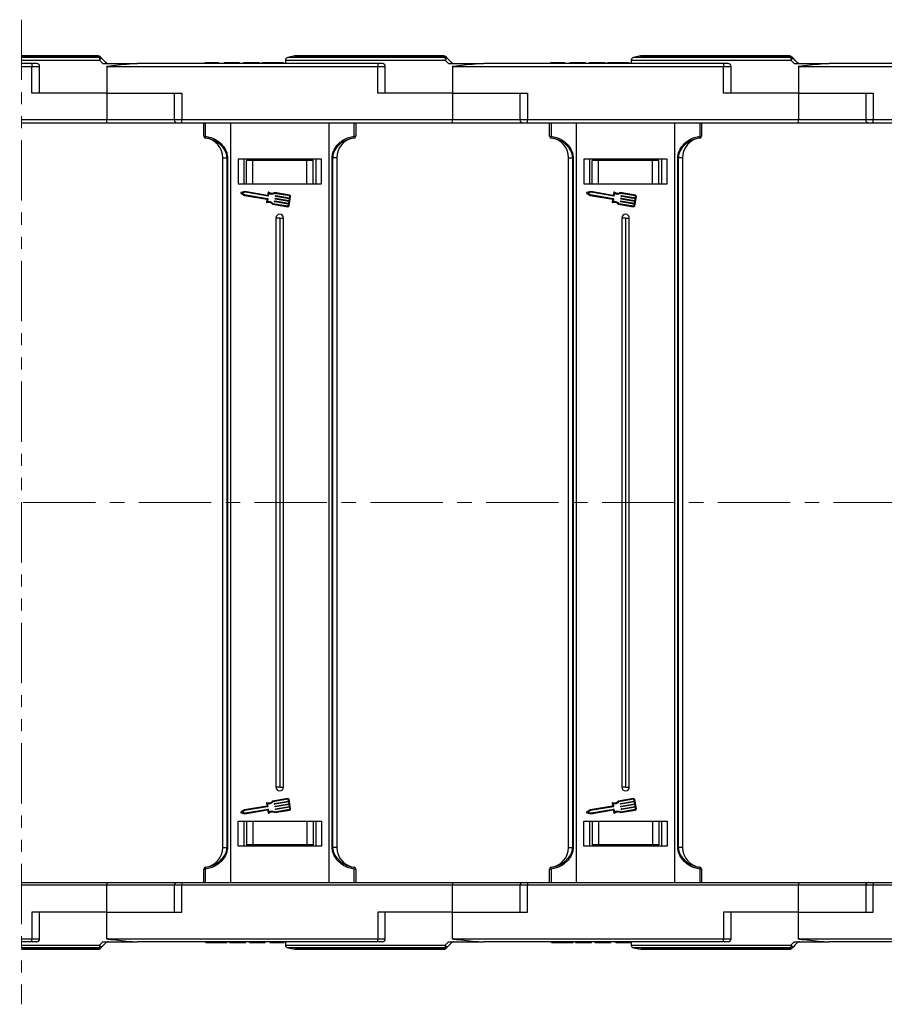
# Model space of a CAD drawing. Header units: millimetres. Extents: x -1595 to 486, y -108 to 1350.
# Tile 17 of 52: x -158 to 70, y 199 to 459. Entities that reach past the tile are written whole.
import ezdxf

# ---------------------------------------------------------------- set-up
doc = ezdxf.new("R2010")
doc.units = ezdxf.units.MM
doc.linetypes.add('CENTERX2', pattern=[20.32, 12.7, -2.54, 2.54, -2.54])
doc.linetypes.add('PHANTOM2', pattern=[31.75, 15.875, -3.175, 3.175, -3.175, 3.175, -3.175])

msp = doc.modelspace()

# ---------------------------------------------------------------- linework, layer by layer
at = {"color": 3, "linetype": 'PHANTOM2', "lineweight": 9}
msp.add_line((-157.491, 458.67), (-157.492, 199.457), dxfattribs=at)
at = {"color": 7, "linetype": 'Continuous', "lineweight": 25}
for p, q in [((-137.346, 449.131), (-157.491, 449.131)), ((-85.608, 449.117), (-87.433, 448.752)), ((-46.346, 449.131), (-85.461, 449.131)), ((5.392, 449.117), (3.567, 448.752)), ((44.654, 449.131), (5.539, 449.131)), ((-154.758, 447.131), (-157.491, 447.131)), ((-157.491, 446.381), (-154.758, 446.381)), ((-154.758, 447.131), (-154.758, 446.381)), ((-153.508, 447.131), (-154.758, 447.131)), ((-154.758, 439.331), (-154.758, 446.381)), ((-152.758, 439.331), (-152.758, 446.381)), ((-137.015, 448.016), (-136.115, 447.131)), ((-136.115, 447.131), (-126.946, 447.131)), ((-135.035, 446.414), (-135.035, 439.331)), ((-134.725, 446.381), (-134.725, 446.422)), ((-134.725, 446.381), (-63.758, 446.381)), ((-63.758, 447.131), (-126.946, 447.131)), ((-109.267, 447.331), (-109.267, 447.131)), ((-107.414, 447.331), (-107.414, 447.131)), ((-105.552, 447.331), (-105.552, 447.131)), ((-105.421, 447.331), (-105.421, 447.131)), ((-104.19, 447.331), (-104.19, 447.131)), ((-103.036, 447.331), (-104.19, 447.331)), ((-103.036, 447.331), (-103.036, 447.131)), ((-100.498, 447.331), (-103.036, 447.331)), ((-100.498, 447.331), (-100.498, 447.131)), ((-100.113, 447.331), (-100.498, 447.331)), ((-100.113, 447.331), (-100.113, 447.131)), ((-99.113, 447.331), (-99.113, 447.131)), ((-94.882, 447.331), (-99.113, 447.331)), ((-94.882, 447.331), (-94.882, 447.131)), ((-94.267, 447.331), (-94.267, 447.131)), ((-91.413, 447.331), (-91.413, 447.131)), ((-88.575, 447.331), (-88.575, 447.131)), ((-88.035, 448.016), (-88.035, 447.131)), ((-63.758, 447.131), (-63.758, 446.381)), ((-62.508, 447.131), (-63.758, 447.131)), ((-63.758, 439.331), (-63.758, 446.381)), ((-61.758, 439.331), (-61.758, 446.381)), ((-46.015, 448.016), (-45.115, 447.131)), ((-45.115, 447.131), (-35.946, 447.131)), ((-44.036, 446.414), (-44.036, 439.331)), ((-43.725, 446.381), (-43.725, 446.422)), ((-43.725, 446.381), (27.242, 446.381)), ((27.242, 447.131), (-35.946, 447.131)), ((-18.267, 447.331), (-18.267, 447.131)), ((-16.414, 447.331), (-16.414, 447.131)), ((-14.552, 447.331), (-14.552, 447.131)), ((-14.421, 447.331), (-14.421, 447.131)), ((-13.19, 447.331), (-13.19, 447.131)), ((-12.036, 447.331), (-13.19, 447.331)), ((-12.036, 447.331), (-12.036, 447.131)), ((-9.498, 447.331), (-12.036, 447.331)), ((-9.498, 447.331), (-9.498, 447.131)), ((-9.113, 447.331), (-9.498, 447.331)), ((-9.113, 447.331), (-9.113, 447.131)), ((-3.882, 447.331), (-8.113, 447.331)), ((-8.113, 447.331), (-8.113, 447.131)), ((-3.882, 447.331), (-3.882, 447.131)), ((-3.267, 447.331), (-3.267, 447.131)), ((-0.413, 447.331), (-0.413, 447.131)), ((2.425, 447.331), (2.425, 447.131)), ((2.965, 448.016), (2.965, 447.131)), ((27.242, 447.131), (27.242, 446.381)), ((28.492, 447.131), (27.242, 447.131)), ((27.242, 439.331), (27.242, 446.381)), ((29.242, 439.331), (29.242, 446.381)), ((44.985, 448.016), (45.885, 447.131)), ((45.885, 447.131), (55.054, 447.131)), ((46.965, 446.414), (46.965, 439.331)), ((47.275, 446.381), (47.275, 446.422)), ((47.275, 446.381), (118.242, 446.381)), ((118.242, 447.131), (55.054, 447.131)), ((-135.035, 439.331), (-154.758, 439.331)), ((-135.035, 439.331), (-115.313, 439.331)), ((-135.035, 439.331), (-135.035, 432.281)), ((-117.313, 439.331), (-117.313, 432.281)), ((-115.313, 439.331), (-115.313, 432.281)), ((-44.036, 439.331), (-63.758, 439.331)), ((-44.036, 439.331), (-24.313, 439.331)), ((-44.036, 439.331), (-44.036, 432.281)), ((-26.313, 439.331), (-26.313, 432.281)), ((-24.313, 439.331), (-24.313, 432.281)), ((46.965, 439.331), (27.242, 439.331)), ((46.965, 439.331), (66.687, 439.331)), ((46.965, 439.331), (46.965, 432.281)), ((64.687, 439.331), (64.687, 432.281)), ((66.687, 439.331), (66.687, 432.281)), ((-135.035, 432.281), (-157.491, 432.281)), ((-157.491, 431.531), (-135.035, 431.531)), ((-135.035, 431.531), (-135.035, 432.281)), ((-135.035, 431.531), (-116.563, 431.531)), ((-116.563, 431.531), (-115.313, 431.531)), ((-44.036, 432.281), (-115.313, 432.281)), ((-115.313, 431.531), (-115.313, 432.281)), ((-115.313, 431.531), (-44.036, 431.531)), ((-109.535, 427.995), (-109.535, 431.531)), ((-109.14, 431.531), (-109.14, 427.995)), ((-102.536, 431.531), (-102.536, 331.531)), ((-76.535, 331.531), (-76.535, 431.531)), ((-69.931, 427.995), (-69.931, 431.531)), ((-69.536, 431.531), (-69.536, 427.995)), ((-44.036, 431.531), (-44.036, 432.281)), ((-44.036, 431.531), (-25.563, 431.531)), ((-25.563, 431.531), (-24.313, 431.531)), ((46.965, 432.281), (-24.313, 432.281)), ((-24.313, 431.531), (-24.313, 432.281)), ((-24.313, 431.531), (46.965, 431.531)), ((-18.536, 427.995), (-18.536, 431.531)), ((-18.14, 431.531), (-18.14, 427.995)), ((-11.535, 431.531), (-11.535, 331.531)), ((14.465, 331.531), (14.465, 431.531)), ((21.069, 427.995), (21.069, 431.531)), ((21.465, 431.531), (21.465, 427.995)), ((46.965, 431.531), (46.965, 432.281)), ((46.965, 431.531), (65.437, 431.531)), ((65.437, 431.531), (66.687, 431.531)), ((137.965, 432.281), (66.687, 432.281)), ((66.687, 431.531), (66.687, 432.281)), ((66.687, 431.531), (137.965, 431.531)), ((-109.535, 427.995), (-109.14, 427.995)), ((-69.931, 427.995), (-69.536, 427.995)), ((-18.536, 427.995), (-18.14, 427.995)), ((21.069, 427.995), (21.465, 427.995)), ((-109.097, 427.5), (-109.097, 427.496)), ((-69.974, 427.496), (-69.974, 427.5)), ((-18.097, 427.5), (-18.097, 427.496)), ((21.026, 427.496), (21.026, 427.5)), ((-104.535, 422.335), (-103.414, 422.335)), ((-104.535, 331.531), (-104.535, 422.335)), ((-103.299, 422.335), (-103.414, 422.335)), ((-103.414, 331.531), (-103.414, 422.335)), ((-103.299, 422.335), (-103.299, 331.531)), ((-100.535, 421.931), (-100.535, 415.431)), ((-78.535, 421.931), (-100.535, 421.931)), ((-99.035, 421.931), (-99.035, 415.431)), ((-98.335, 415.431), (-98.335, 421.631)), ((-96.655, 421.631), (-98.335, 421.631)), ((-96.655, 415.431), (-96.655, 421.631)), ((-82.416, 421.631), (-96.655, 421.631)), ((-82.416, 415.431), (-82.416, 421.631)), ((-80.735, 421.631), (-82.416, 421.631)), ((-80.735, 415.431), (-80.735, 421.631)), ((-80.035, 421.931), (-80.035, 415.431)), ((-80.035, 421.931), (-80.035, 415.431)), ((-78.535, 415.431), (-78.535, 421.931)), ((-75.772, 331.531), (-75.772, 422.335)), ((-75.657, 422.335), (-75.772, 422.335)), ((-74.536, 422.335), (-75.657, 422.335)), ((-75.657, 422.335), (-75.657, 331.531)), ((-74.536, 422.335), (-74.536, 331.531)), ((-13.535, 422.335), (-12.414, 422.335)), ((-13.535, 331.531), (-13.535, 422.335)), ((-12.299, 422.335), (-12.414, 422.335)), ((-12.414, 331.531), (-12.414, 422.335)), ((-12.299, 422.335), (-12.299, 331.531)), ((-9.536, 421.931), (-9.536, 415.431)), ((12.465, 421.931), (-9.536, 421.931)), ((-8.036, 421.931), (-8.036, 415.431)), ((-7.336, 415.431), (-7.336, 421.631)), ((-5.655, 421.631), (-7.336, 421.631)), ((-5.655, 415.431), (-5.655, 421.631)), ((8.584, 421.631), (-5.655, 421.631)), ((8.584, 415.431), (8.584, 421.631)), ((10.264, 421.631), (8.584, 421.631)), ((10.264, 415.431), (10.264, 421.631)), ((10.964, 421.931), (10.964, 415.431)), ((10.965, 421.931), (10.965, 415.431)), ((12.465, 415.431), (12.465, 421.931)), ((15.343, 422.335), (15.228, 422.335)), ((15.228, 331.531), (15.228, 422.335)), ((16.465, 422.335), (15.343, 422.335)), ((15.343, 422.335), (15.343, 331.531)), ((16.465, 422.335), (16.465, 331.531)), ((-100.535, 415.431), (-78.535, 415.431)), ((-9.536, 415.431), (12.465, 415.431)), ((-99.762, 413), (-98.867, 412.426)), ((-98.695, 413.431), (-99.73, 413.185)), ((-98.689, 413.223), (-99.45, 413.042)), ((-99.45, 413.042), (-98.792, 412.62)), ((-98.867, 412.426), (-92.972, 411.419)), ((-98.792, 412.62), (-92.737, 411.585)), ((-92.75, 412.415), (-98.695, 413.431)), ((-92.634, 412.188), (-98.689, 413.223)), ((-92.617, 413.193), (-92.75, 412.415)), ((-92.442, 413.007), (-92.575, 412.23)), ((-86.931, 412.456), (-90.917, 413.136)), ((-86.965, 412.255), (-90.889, 412.925)), ((-90.67, 412.215), (-90.653, 412.315)), ((-86.985, 411.534), (-90.628, 412.156)), ((-90.594, 412.357), (-86.951, 411.735)), ((-8.762, 413), (-7.867, 412.426)), ((-7.695, 413.431), (-8.73, 413.185)), ((-7.689, 413.223), (-8.45, 413.042)), ((-8.45, 413.042), (-7.792, 412.62)), ((-7.867, 412.426), (-1.972, 411.419)), ((-7.792, 412.62), (-1.737, 411.585)), ((-1.75, 412.415), (-7.695, 413.431)), ((-1.634, 412.188), (-7.689, 413.223)), ((-1.617, 413.193), (-1.75, 412.415)), ((-1.442, 413.007), (-1.575, 412.23)), ((4.069, 412.456), (0.083, 413.136)), ((4.034, 412.255), (0.111, 412.925)), ((0.33, 412.215), (0.347, 412.315)), ((4.015, 411.534), (0.372, 412.156)), ((0.406, 412.357), (4.049, 411.735)), ((-92.93, 411.36), (-93.055, 410.633)), ((-92.695, 411.526), (-92.828, 410.75)), ((-91.432, 410.121), (-87.446, 409.44)), ((-91.335, 410.312), (-87.412, 409.641)), ((-90.91, 410.808), (-90.893, 410.908)), ((-87.225, 410.127), (-90.869, 410.749)), ((-90.834, 410.95), (-87.191, 410.328)), ((-90.79, 411.511), (-90.773, 411.612)), ((-87.105, 410.83), (-90.748, 411.453)), ((-90.714, 411.654), (-87.071, 411.031)), ((-87.294, 409.725), (-87.225, 410.127)), ((-87.191, 410.328), (-87.105, 410.83)), ((-87.093, 409.69), (-86.681, 412.103)), ((-87.071, 411.031), (-86.985, 411.534)), ((-86.951, 411.735), (-86.882, 412.137)), ((-1.93, 411.36), (-2.055, 410.633)), ((-1.695, 411.526), (-1.828, 410.75)), ((-0.432, 410.121), (3.554, 409.44)), ((-0.335, 410.312), (3.588, 409.641)), ((0.09, 410.808), (0.107, 410.908)), ((3.775, 410.127), (0.131, 410.749)), ((0.166, 410.95), (3.809, 410.328)), ((0.21, 411.511), (0.227, 411.612)), ((3.895, 410.83), (0.252, 411.453)), ((0.286, 411.654), (3.929, 411.031)), ((3.706, 409.725), (3.775, 410.127)), ((3.809, 410.328), (3.895, 410.83)), ((3.907, 409.69), (4.319, 412.103)), ((3.929, 411.031), (4.015, 411.534)), ((4.049, 411.735), (4.118, 412.137)), ((-90.535, 406.431), (-90.535, 331.531)), ((-89.535, 406.431), (-90.535, 406.431)), ((-89.535, 406.431), (-89.535, 331.531)), ((-89.535, 406.431), (-88.536, 406.431)), ((-88.536, 331.531), (-88.536, 406.431)), ((0.465, 406.431), (0.465, 331.531)), ((1.465, 406.431), (0.465, 406.431)), ((1.465, 406.431), (1.465, 331.531)), ((1.465, 406.431), (2.465, 406.431)), ((2.465, 331.531), (2.465, 406.431)), ((-104.535, 240.727), (-104.535, 331.531)), ((-103.414, 240.727), (-103.414, 331.531)), ((-103.299, 331.531), (-103.299, 240.727)), ((-102.536, 331.531), (-102.536, 231.531)), ((-90.535, 331.531), (-90.535, 256.631)), ((-89.535, 331.531), (-89.535, 256.631)), ((-88.536, 256.631), (-88.536, 331.531)), ((-76.535, 231.531), (-76.535, 331.531)), ((-75.772, 240.727), (-75.772, 331.531)), ((-75.657, 331.531), (-75.657, 240.727)), ((-74.536, 331.531), (-74.536, 240.727)), ((-13.535, 240.727), (-13.535, 331.531)), ((-12.414, 240.727), (-12.414, 331.531)), ((-12.299, 331.531), (-12.299, 240.727)), ((-11.535, 331.531), (-11.535, 231.531)), ((0.465, 331.531), (0.465, 256.631)), ((1.465, 331.531), (1.465, 256.631)), ((2.465, 256.631), (2.465, 331.531)), ((14.465, 231.531), (14.465, 331.531)), ((15.228, 240.727), (15.228, 331.531)), ((15.343, 331.531), (15.343, 240.727)), ((16.465, 331.531), (16.465, 240.727)), ((-89.535, 256.631), (-90.535, 256.631)), ((-89.535, 256.631), (-88.536, 256.631)), ((1.465, 256.631), (0.465, 256.631)), ((1.465, 256.631), (2.465, 256.631)), ((-92.972, 251.644), (-98.867, 250.637)), ((-92.737, 251.477), (-98.792, 250.443)), ((-93.055, 252.43), (-92.93, 251.703)), ((-92.828, 252.313), (-92.695, 251.536)), ((-87.446, 253.622), (-91.432, 252.941)), ((-87.412, 253.421), (-91.335, 252.751)), ((-90.893, 252.154), (-90.91, 252.255)), ((-90.869, 252.314), (-87.225, 252.936)), ((-87.191, 252.735), (-90.834, 252.113)), ((-90.773, 251.451), (-90.79, 251.551)), ((-90.748, 251.61), (-87.105, 252.232)), ((-87.071, 252.031), (-90.714, 251.409)), ((-90.628, 250.907), (-86.985, 251.529)), ((-87.225, 252.936), (-87.294, 253.338)), ((-87.105, 252.232), (-87.191, 252.735)), ((-86.681, 250.96), (-87.093, 253.372)), ((-86.985, 251.529), (-87.071, 252.031)), ((-1.972, 251.644), (-7.867, 250.637)), ((-1.737, 251.477), (-7.792, 250.443)), ((-2.055, 252.43), (-1.93, 251.703)), ((-1.828, 252.313), (-1.695, 251.536)), ((3.554, 253.622), (-0.432, 252.941)), ((3.588, 253.421), (-0.335, 252.751)), ((0.107, 252.154), (0.09, 252.255)), ((0.131, 252.314), (3.775, 252.936)), ((3.809, 252.735), (0.166, 252.113)), ((0.227, 251.451), (0.21, 251.551)), ((0.252, 251.61), (3.895, 252.232)), ((3.929, 252.031), (0.286, 251.409)), ((0.372, 250.907), (4.015, 251.529)), ((3.775, 252.936), (3.706, 253.338)), ((3.895, 252.232), (3.809, 252.735)), ((4.319, 250.96), (3.907, 253.372)), ((4.015, 251.529), (3.929, 252.031)), ((-98.867, 250.637), (-99.762, 250.062)), ((-99.73, 249.877), (-98.695, 249.632)), ((-98.792, 250.443), (-99.45, 250.02)), ((-99.45, 250.02), (-98.689, 249.84)), ((-98.695, 249.632), (-92.75, 250.648)), ((-98.689, 249.84), (-92.634, 250.874)), ((-92.75, 250.648), (-92.617, 249.87)), ((-92.575, 250.833), (-92.442, 250.056)), ((-90.917, 249.926), (-86.931, 250.607)), ((-90.889, 250.138), (-86.965, 250.808)), ((-90.653, 250.747), (-90.67, 250.848)), ((-86.951, 251.328), (-90.594, 250.706)), ((-86.882, 250.926), (-86.951, 251.328)), ((-7.867, 250.637), (-8.762, 250.062)), ((-8.73, 249.877), (-7.695, 249.632)), ((-7.792, 250.443), (-8.45, 250.02)), ((-8.45, 250.02), (-7.689, 249.84)), ((-7.695, 249.632), (-1.75, 250.648)), ((-7.689, 249.84), (-1.634, 250.874)), ((-1.75, 250.648), (-1.617, 249.87)), ((-1.575, 250.833), (-1.442, 250.056)), ((0.083, 249.926), (4.069, 250.607)), ((0.111, 250.138), (4.034, 250.808)), ((0.347, 250.747), (0.33, 250.848)), ((4.049, 251.328), (0.406, 250.706)), ((4.118, 250.926), (4.049, 251.328)), ((-100.535, 247.631), (-78.535, 247.631)), ((-100.535, 241.131), (-100.535, 247.631)), ((-99.035, 247.631), (-99.035, 241.131)), ((-98.335, 247.631), (-98.335, 241.431)), ((-96.655, 247.631), (-96.655, 241.431)), ((-82.416, 247.631), (-82.416, 241.431)), ((-80.735, 247.631), (-80.735, 241.431)), ((-80.035, 247.631), (-80.035, 241.131)), ((-80.035, 247.631), (-80.035, 241.131)), ((-78.535, 247.631), (-78.535, 241.131)), ((-9.536, 247.631), (12.465, 247.631)), ((-9.536, 241.131), (-9.536, 247.631)), ((-8.036, 247.631), (-8.036, 241.131)), ((-7.336, 247.631), (-7.336, 241.431)), ((-5.655, 247.631), (-5.655, 241.431)), ((8.584, 247.631), (8.584, 241.431)), ((10.264, 247.631), (10.264, 241.431)), ((10.964, 247.631), (10.964, 241.131)), ((10.965, 247.631), (10.965, 241.131)), ((12.465, 247.631), (12.465, 241.131)), ((-78.535, 241.131), (-100.535, 241.131)), ((-96.655, 241.431), (-98.335, 241.431)), ((-82.416, 241.431), (-96.655, 241.431)), ((-80.735, 241.431), (-82.416, 241.431)), ((12.465, 241.131), (-9.536, 241.131)), ((-5.655, 241.431), (-7.336, 241.431)), ((8.584, 241.431), (-5.655, 241.431)), ((10.264, 241.431), (8.584, 241.431)), ((-104.535, 240.727), (-103.414, 240.727)), ((-103.299, 240.727), (-103.414, 240.727)), ((-75.657, 240.727), (-75.772, 240.727)), ((-74.536, 240.727), (-75.657, 240.727)), ((-13.535, 240.727), (-12.414, 240.727)), ((-12.299, 240.727), (-12.414, 240.727)), ((15.343, 240.727), (15.228, 240.727)), ((16.465, 240.727), (15.343, 240.727)), ((-109.535, 231.531), (-109.535, 235.068)), ((-109.14, 235.068), (-109.535, 235.068)), ((-109.14, 235.068), (-109.14, 231.531)), ((-109.097, 235.567), (-109.097, 235.563)), ((-69.974, 235.563), (-69.974, 235.567)), ((-69.931, 231.531), (-69.931, 235.068)), ((-69.536, 235.068), (-69.931, 235.068)), ((-69.536, 235.068), (-69.536, 231.531)), ((-18.536, 231.531), (-18.536, 235.068)), ((-18.14, 235.068), (-18.536, 235.068)), ((-18.14, 235.068), (-18.14, 231.531)), ((-18.097, 235.567), (-18.097, 235.563)), ((21.026, 235.563), (21.026, 235.567)), ((21.069, 231.531), (21.069, 235.068)), ((21.465, 235.068), (21.069, 235.068)), ((21.465, 235.068), (21.465, 231.531)), ((-157.492, 231.531), (-135.035, 231.531)), ((-135.035, 230.781), (-157.492, 230.781)), ((-135.035, 231.531), (-116.563, 231.531)), ((-135.035, 231.531), (-135.035, 230.781)), ((-135.035, 223.731), (-135.035, 230.781)), ((-117.313, 230.781), (-117.313, 223.731)), ((-116.563, 231.531), (-115.313, 231.531)), ((-115.313, 231.531), (-44.036, 231.531)), ((-115.313, 231.531), (-115.313, 230.781)), ((-115.313, 223.731), (-115.313, 230.781)), ((-44.036, 230.781), (-115.313, 230.781)), ((-44.036, 231.531), (-25.563, 231.531)), ((-44.036, 231.531), (-44.036, 230.781)), ((-44.036, 223.731), (-44.036, 230.781)), ((-26.313, 230.781), (-26.313, 223.731)), ((-25.563, 231.531), (-24.313, 231.531)), ((-24.313, 231.531), (46.965, 231.531)), ((-24.313, 231.531), (-24.313, 230.781)), ((-24.313, 223.731), (-24.313, 230.781)), ((46.965, 230.781), (-24.313, 230.781)), ((46.965, 231.531), (65.437, 231.531)), ((46.965, 231.531), (46.965, 230.781)), ((46.965, 223.731), (46.965, 230.781)), ((64.687, 230.781), (64.687, 223.731)), ((65.437, 231.531), (66.687, 231.531)), ((66.687, 231.531), (137.965, 231.531)), ((66.687, 231.531), (66.687, 230.781)), ((137.965, 230.781), (66.687, 230.781)), ((66.687, 223.731), (66.687, 230.781)), ((-154.758, 223.731), (-154.758, 216.681)), ((-135.035, 223.731), (-154.758, 223.731)), ((-152.758, 216.681), (-152.758, 223.731)), ((-135.035, 216.649), (-135.035, 223.731)), ((-135.035, 223.731), (-115.313, 223.731)), ((-63.758, 223.731), (-63.758, 216.681)), ((-44.036, 223.731), (-63.758, 223.731)), ((-61.758, 216.681), (-61.758, 223.731)), ((-44.036, 216.649), (-44.036, 223.731)), ((-44.036, 223.731), (-24.313, 223.731)), ((27.242, 223.731), (27.242, 216.681)), ((46.965, 223.731), (27.242, 223.731)), ((29.242, 216.681), (29.242, 223.731)), ((46.965, 216.649), (46.965, 223.731)), ((46.965, 223.731), (66.687, 223.731)), ((-157.492, 216.681), (-154.758, 216.681)), ((-154.758, 215.931), (-157.492, 215.931)), ((-154.758, 215.931), (-154.758, 216.681)), ((-153.508, 215.931), (-154.758, 215.931)), ((-137.015, 215.046), (-136.115, 215.931)), ((-136.115, 215.931), (-126.946, 215.931)), ((-134.725, 216.681), (-63.758, 216.681)), ((-134.725, 216.681), (-134.725, 216.641)), ((-63.758, 215.931), (-126.946, 215.931)), ((-109.036, 215.731), (-109.036, 215.931)), ((-106.199, 215.731), (-106.199, 215.931)), ((-103.344, 215.731), (-103.344, 215.931)), ((-102.729, 215.731), (-102.729, 215.931)), ((-102.729, 215.731), (-98.498, 215.731)), ((-98.498, 215.731), (-98.498, 215.931)), ((-97.498, 215.731), (-97.498, 215.931)), ((-97.498, 215.731), (-97.113, 215.731)), ((-97.113, 215.731), (-97.113, 215.931)), ((-97.113, 215.731), (-94.575, 215.731)), ((-94.575, 215.731), (-94.575, 215.931)), ((-94.575, 215.731), (-93.421, 215.731)), ((-93.421, 215.731), (-93.421, 215.931)), ((-92.19, 215.731), (-92.19, 215.931)), ((-92.059, 215.731), (-92.059, 215.931)), ((-90.197, 215.731), (-90.197, 215.931)), ((-88.344, 215.731), (-88.344, 215.931)), ((-88.035, 215.931), (-88.035, 215.046)), ((-63.758, 215.931), (-63.758, 216.681)), ((-62.508, 215.931), (-63.758, 215.931)), ((-46.015, 215.046), (-45.115, 215.931)), ((-45.115, 215.931), (-35.946, 215.931)), ((-43.725, 216.681), (27.242, 216.681)), ((-43.725, 216.681), (-43.725, 216.641)), ((27.242, 215.931), (-35.946, 215.931)), ((-18.036, 215.731), (-18.036, 215.931)), ((-15.199, 215.731), (-15.199, 215.931)), ((-12.344, 215.731), (-12.344, 215.931)), ((-11.729, 215.731), (-11.729, 215.931)), ((-11.729, 215.731), (-7.498, 215.731)), ((-7.498, 215.731), (-7.498, 215.931)), ((-6.498, 215.731), (-6.498, 215.931)), ((-6.498, 215.731), (-6.113, 215.731)), ((-6.113, 215.731), (-6.113, 215.931)), ((-6.113, 215.731), (-3.575, 215.731)), ((-3.575, 215.731), (-3.575, 215.931)), ((-3.575, 215.731), (-2.421, 215.731)), ((-2.421, 215.731), (-2.421, 215.931)), ((-1.19, 215.731), (-1.19, 215.931)), ((-1.059, 215.731), (-1.059, 215.931)), ((0.803, 215.731), (0.803, 215.931)), ((2.656, 215.731), (2.656, 215.931)), ((2.965, 215.931), (2.965, 215.046)), ((27.242, 215.931), (27.242, 216.681)), ((28.492, 215.931), (27.242, 215.931)), ((44.985, 215.046), (45.885, 215.931)), ((45.885, 215.931), (55.054, 215.931)), ((47.275, 216.681), (118.242, 216.681)), ((47.275, 216.681), (47.275, 216.641)), ((118.242, 215.931), (55.054, 215.931)), ((-137.346, 213.931), (-157.492, 213.931)), ((-87.433, 214.311), (-85.608, 213.946)), ((-46.346, 213.931), (-85.461, 213.931)), ((3.567, 214.311), (5.392, 213.946)), ((44.654, 213.931), (5.539, 213.931))]:
    msp.add_line(p, q, dxfattribs=at)
at = {"color": 8, "linetype": 'Continuous', "lineweight": 25}
for p, q in [((-157.491, 449.117), (-137.354, 449.117)), ((-136.988, 448.752), (-157.491, 448.752)), ((-45.988, 448.752), (-87.433, 448.752)), ((-85.608, 449.117), (-46.354, 449.117)), ((45.012, 448.752), (3.567, 448.752)), ((5.392, 449.117), (44.646, 449.117)), ((-157.491, 448.016), (-137.015, 448.016)), ((-154.758, 446.381), (-152.758, 446.381)), ((-88.035, 448.016), (-46.015, 448.016)), ((-63.758, 446.381), (-61.758, 446.381)), ((2.965, 448.016), (44.985, 448.016)), ((27.242, 446.381), (29.242, 446.381)), ((-117.313, 432.281), (-135.035, 432.281)), ((-115.313, 432.281), (-117.313, 432.281)), ((-26.313, 432.281), (-44.036, 432.281)), ((-24.313, 432.281), (-26.313, 432.281)), ((64.687, 432.281), (46.965, 432.281)), ((66.687, 432.281), (64.687, 432.281)), ((-117.313, 230.781), (-135.035, 230.781)), ((-115.313, 230.781), (-117.313, 230.781)), ((-26.313, 230.781), (-44.036, 230.781)), ((-24.313, 230.781), (-26.313, 230.781)), ((64.687, 230.781), (46.965, 230.781)), ((66.687, 230.781), (64.687, 230.781)), ((-154.758, 216.681), (-152.758, 216.681)), ((-63.758, 216.681), (-61.758, 216.681)), ((27.242, 216.681), (29.242, 216.681)), ((-157.492, 215.046), (-137.015, 215.046)), ((-136.988, 214.311), (-157.492, 214.311)), ((-157.492, 213.946), (-137.354, 213.946)), ((-88.035, 215.046), (-46.015, 215.046)), ((-45.988, 214.311), (-87.433, 214.311)), ((-85.608, 213.946), (-46.354, 213.946)), ((2.965, 215.046), (44.985, 215.046)), ((45.012, 214.311), (3.567, 214.311)), ((5.392, 213.946), (44.646, 213.946))]:
    msp.add_line(p, q, dxfattribs=at)
at = {"color": 1, "linetype": 'CENTERX2', "lineweight": 13, "ltscale": 1.5}
msp.add_line((258.169, 331.531), (-857.058, 331.531), dxfattribs=at)
at = {"color": 7, "linetype": 'Continuous', "lineweight": 25, "flags": 128}
for points in [[(-137.354, 449.117), (-137.353, 449.12), (-137.352, 449.123), (-137.351, 449.126), (-137.35, 449.128), (-137.349, 449.129), (-137.348, 449.13), (-137.347, 449.131), (-137.346, 449.131)], [(-135.255, 447.351), (-135.853, 447.949), (-136.451, 448.547)], [(-46.354, 449.117), (-46.353, 449.12), (-46.352, 449.123), (-46.351, 449.126), (-46.35, 449.128), (-46.349, 449.129), (-46.348, 449.13), (-46.347, 449.131), (-46.346, 449.131)], [(-44.255, 447.351), (-44.853, 447.949), (-45.451, 448.547)], [(44.646, 449.117), (44.647, 449.12), (44.648, 449.123), (44.649, 449.126), (44.65, 449.128), (44.651, 449.129), (44.652, 449.13), (44.653, 449.131), (44.654, 449.131)], [(46.745, 447.351), (46.147, 447.949), (45.549, 448.547)], [(-135.255, 215.712), (-135.853, 215.114), (-136.451, 214.516)], [(-44.255, 215.712), (-44.853, 215.114), (-45.451, 214.516)], [(46.745, 215.712), (46.147, 215.114), (45.549, 214.516)], [(-137.354, 213.946), (-137.353, 213.942), (-137.352, 213.94), (-137.351, 213.937), (-137.35, 213.935), (-137.349, 213.933), (-137.348, 213.932), (-137.347, 213.932), (-137.346, 213.931)], [(-46.354, 213.946), (-46.353, 213.942), (-46.352, 213.94), (-46.351, 213.937), (-46.35, 213.935), (-46.349, 213.933), (-46.348, 213.932), (-46.347, 213.932), (-46.346, 213.931)], [(44.646, 213.946), (44.647, 213.942), (44.648, 213.94), (44.649, 213.937), (44.65, 213.935), (44.651, 213.933), (44.652, 213.932), (44.653, 213.932), (44.654, 213.931)]]:
    msp.add_lwpolyline(points, dxfattribs=at)
at = {"color": 7, "linetype": 'Continuous', "lineweight": 25}
for centre, radius, start, end in [((-137.316, 448.407), 0.71, 45.21967, 93.08005), ((-137.346, 448.381), 0.75, 45, 90), ((-130.804, 448.156), 6.212, 174.49233, 181.28385), ((-132.524, 443.805), 6.157, 129.63141, 136.84031), ((-136.951, 448.043), 0.71, 45.21655, 92.97036), ((-87.285, 448.016), 0.75, 101.30993, 180), ((-85.461, 448.381), 0.75, 90, 101.30993), ((-46.316, 448.407), 0.71, 45.22011, 93.08382), ((-46.346, 448.381), 0.75, 45, 90), ((-39.793, 448.155), 6.223, 174.49831, 181.27787), ((-41.52, 443.8), 6.163, 129.63176, 136.83391), ((-45.951, 448.043), 0.71, 45.22247, 92.96868), ((3.715, 448.016), 0.75, 101.30993, 180), ((5.539, 448.381), 0.75, 90, 101.30993), ((44.684, 448.408), 0.71, 45.21697, 93.08275), ((44.654, 448.381), 0.75, 45, 90), ((51.207, 448.155), 6.223, 174.49831, 181.27787), ((49.488, 443.792), 6.175, 129.64155, 136.83016), ((45.049, 448.043), 0.71, 45.21655, 92.97036), ((-153.508, 446.381), 0.75, 0, 90), ((-132.247, 443.968), 4.527, 131.63859, 135.66733), ((-134.725, 447.881), 1.5, 258.04702, 270), ((-133.85, 446.92), 1.055, 167.54875, 168.4518), ((-134.725, 447.881), 0.75, 258.04702, 270), ((-62.508, 446.381), 0.75, 0, 90), ((-41.217, 443.936), 4.571, 131.65035, 135.64076), ((-43.725, 447.881), 1.5, 258.04702, 270), ((-46.105, 447.604), 2.271, 347.9917, 348.41094), ((-43.725, 447.881), 0.75, 258.04702, 270), ((28.492, 446.381), 0.75, 0, 90), ((49.773, 443.946), 4.557, 131.64406, 135.64705), ((47.275, 447.881), 1.5, 258.04702, 270), ((46.496, 447.272), 0.636, 347.25162, 348.74893), ((47.275, 447.881), 0.75, 258.04702, 270), ((-116.563, 432.281), 0.75, 180, 270), ((-25.563, 432.281), 0.75, 180, 270), ((65.437, 432.281), 0.75, 180, 270), ((-109.036, 427.996), 0.499, 180.05137, 263.03052), ((-109.035, 427.992), 0.5, 180, 262.94587), ((-108.407, 427.81), 0.756, 165.82202, 204.22086), ((-70.664, 427.81), 0.756, 335.78884, 14.15458), ((-70.035, 427.995), 0.499, 276.96189, 359.95621), ((-70.035, 427.992), 0.5, 277.05413, 0), ((-18.036, 427.996), 0.499, 180.05878, 263.03084), ((-18.035, 427.992), 0.5, 180, 262.94587), ((-17.408, 427.81), 0.756, 165.82654, 204.23003), ((20.336, 427.81), 0.756, 335.78662, 14.17049), ((20.965, 427.996), 0.499, 276.96948, 359.94863), ((20.965, 427.992), 0.5, 277.05413, 0), ((-109.735, 422.335), 5.2, 0, 82.94587), ((-69.335, 422.335), 5.2, 97.05413, 180), ((-18.735, 422.335), 5.2, 0, 82.94587), ((21.665, 422.335), 5.2, 97.05413, 180), ((-99.707, 413.086), 0.102, 103.32833, 237.28541), ((-92.625, 412.239), 0.051, 260.30687, 350.30687), ((-92.517, 413.175), 0.102, 54.79186, 170.30687), ((-91.584, 414.497), 1.515, 234.79186, 296.12453), ((-91.584, 414.497), 1.719, 240.07022, 293.86617), ((-90.62, 412.206), 0.051, 170.30687, 260.30687), ((-90.602, 412.307), 0.051, 80.30687, 170.30687), ((-86.983, 412.154), 0.102, 350.30687, 80.30687), ((-86.983, 412.154), 0.306, 350.30687, 80.30687), ((-8.707, 413.086), 0.102, 103.32833, 237.28541), ((-1.625, 412.239), 0.051, 260.30687, 350.30687), ((-1.517, 413.175), 0.102, 54.79186, 170.30687), ((-0.584, 414.497), 1.515, 234.79186, 296.12453), ((-0.584, 414.497), 1.719, 240.07022, 293.86617), ((0.38, 412.206), 0.051, 170.30687, 260.30687), ((0.398, 412.307), 0.051, 80.30687, 170.30687), ((4.017, 412.154), 0.102, 350.30687, 80.30687), ((4.017, 412.154), 0.306, 350.30687, 80.30687), ((-92.954, 410.615), 0.102, 170.30687, 285.82188), ((-92.981, 411.368), 0.051, 350.30687, 80.30687), ((-92.513, 409.059), 1.515, 44.48921, 105.82188), ((-92.513, 409.059), 1.719, 46.74758, 100.54353), ((-92.745, 411.535), 0.051, 350.30687, 80.30687), ((-90.86, 410.799), 0.051, 170.30687, 260.30687), ((-90.843, 410.9), 0.051, 80.30687, 170.30687), ((-90.74, 411.503), 0.051, 170.30687, 260.30687), ((-90.723, 411.603), 0.051, 80.30687, 170.30687), ((-87.395, 409.742), 0.306, 260.30687, 350.30687), ((-87.395, 409.742), 0.102, 260.30687, 350.30687), ((-1.954, 410.615), 0.102, 170.30687, 285.82188), ((-1.981, 411.368), 0.051, 350.30687, 80.30687), ((-1.513, 409.059), 1.515, 44.48921, 105.82188), ((-1.513, 409.059), 1.719, 46.74758, 100.54353), ((-1.745, 411.535), 0.051, 350.30687, 80.30687), ((0.14, 410.799), 0.051, 170.30687, 260.30687), ((0.157, 410.9), 0.051, 80.30687, 170.30687), ((0.26, 411.503), 0.051, 170.30687, 260.30687), ((0.277, 411.603), 0.051, 80.30687, 170.30687), ((3.605, 409.742), 0.306, 260.30687, 350.30687), ((3.605, 409.742), 0.102, 260.30687, 350.30687), ((-89.535, 406.431), 1, 0, 180), ((1.465, 406.431), 1, 0, 180), ((-89.535, 256.631), 1, 180, 0), ((1.465, 256.631), 1, 180, 0), ((-92.954, 252.447), 0.102, 74.17812, 189.69313), ((-92.981, 251.694), 0.051, 279.69313, 9.69313), ((-92.513, 254.003), 1.515, 254.17812, 315.51079), ((-92.513, 254.003), 1.719, 259.45647, 313.25242), ((-92.745, 251.528), 0.051, 279.69313, 9.69313), ((-90.86, 252.263), 0.051, 99.69313, 189.69313), ((-90.843, 252.163), 0.051, 189.69313, 279.69313), ((-90.74, 251.56), 0.051, 99.69313, 189.69313), ((-90.723, 251.459), 0.051, 189.69313, 279.69313), ((-87.395, 253.321), 0.306, 9.69313, 99.69313), ((-87.395, 253.321), 0.102, 9.69313, 99.69313), ((-1.954, 252.447), 0.102, 74.17812, 189.69313), ((-1.981, 251.694), 0.051, 279.69313, 9.69313), ((-1.513, 254.003), 1.515, 254.17812, 315.51079), ((-1.513, 254.003), 1.719, 259.45647, 313.25242), ((-1.745, 251.528), 0.051, 279.69313, 9.69313), ((0.14, 252.263), 0.051, 99.69313, 189.69313), ((0.157, 252.163), 0.051, 189.69313, 279.69313), ((0.26, 251.56), 0.051, 99.69313, 189.69313), ((0.277, 251.459), 0.051, 189.69313, 279.69313), ((3.605, 253.321), 0.306, 9.69313, 99.69313), ((3.605, 253.321), 0.102, 9.69313, 99.69313), ((-99.707, 249.976), 0.102, 122.71459, 256.67167), ((-92.625, 250.824), 0.051, 9.69313, 99.69313), ((-92.517, 249.887), 0.102, 189.69313, 305.20814), ((-91.584, 248.566), 1.515, 63.87547, 125.20814), ((-91.584, 248.566), 1.719, 66.13383, 119.92978), ((-90.62, 250.856), 0.051, 99.69313, 189.69313), ((-90.602, 250.756), 0.051, 189.69313, 279.69313), ((-86.983, 250.909), 0.102, 279.69313, 9.69313), ((-86.983, 250.909), 0.306, 279.69313, 9.69313), ((-8.707, 249.976), 0.102, 122.71459, 256.67167), ((-1.625, 250.824), 0.051, 9.69313, 99.69313), ((-1.517, 249.887), 0.102, 189.69313, 305.20814), ((-0.584, 248.566), 1.515, 63.87547, 125.20814), ((-0.584, 248.566), 1.719, 66.13383, 119.92978), ((0.38, 250.856), 0.051, 99.69313, 189.69313), ((0.398, 250.756), 0.051, 189.69313, 279.69313), ((4.017, 250.909), 0.102, 279.69313, 9.69313), ((4.017, 250.909), 0.306, 279.69313, 9.69313), ((-109.735, 240.727), 5.2, 277.05413, 0), ((-69.335, 240.727), 5.2, 180, 262.94587), ((-18.735, 240.727), 5.2, 277.05413, 0), ((21.665, 240.727), 5.2, 180, 262.94587), ((-109.035, 235.071), 0.5, 97.05413, 180), ((-109.036, 235.067), 0.499, 96.96858, 179.95038), ((-108.407, 235.253), 0.756, 155.77979, 194.17747), ((-70.035, 235.071), 0.5, 0, 82.94587), ((-70.664, 235.253), 0.756, 345.84592, 24.2105), ((-70.035, 235.067), 0.499, 0.04203, 83.03901), ((-18.036, 235.067), 0.499, 96.96826, 179.94298), ((-18.035, 235.071), 0.5, 97.05413, 180), ((-17.408, 235.253), 0.756, 155.77062, 194.17295), ((20.965, 235.071), 0.5, 0, 82.94587), ((20.336, 235.253), 0.756, 345.83002, 24.21272), ((20.965, 235.067), 0.499, 0.04962, 83.03142), ((-116.563, 230.781), 0.75, 90, 180), ((-25.563, 230.781), 0.75, 90, 180), ((65.437, 230.781), 0.75, 90, 180), ((-153.508, 216.681), 0.75, 270, 0), ((-132.25, 219.092), 4.523, 224.33109, 228.36299), ((-134.725, 215.181), 1.5, 90, 101.95298), ((-133.851, 216.142), 1.054, 191.54216, 192.44662), ((-134.725, 215.181), 0.75, 90, 101.95298), ((-62.508, 216.681), 0.75, 270, 0), ((-41.22, 219.124), 4.567, 224.35767, 228.35122), ((-43.725, 215.181), 1.5, 90, 101.95298), ((-46.308, 215.417), 2.478, 11.60127, 11.98559), ((-43.725, 215.181), 0.75, 90, 101.95298), ((28.492, 216.681), 0.75, 270, 0), ((49.77, 219.114), 4.553, 224.35137, 228.35752), ((47.275, 215.181), 1.5, 90, 101.95298), ((46.501, 215.792), 0.631, 11.23944, 12.74934), ((47.275, 215.181), 0.75, 90, 101.95298), ((-137.316, 214.655), 0.71, 266.92025, 314.78141), ((-137.346, 214.681), 0.75, 270, 315), ((-130.804, 214.907), 6.213, 178.71634, 185.50747), ((-132.524, 219.258), 6.157, 223.16033, 230.36956), ((-136.951, 215.02), 0.71, 267.03133, 314.78454), ((-87.285, 215.046), 0.75, 180, 258.69007), ((-85.461, 214.681), 0.75, 258.69007, 270), ((-46.316, 214.655), 0.71, 266.91648, 314.78097), ((-46.346, 214.681), 0.75, 270, 315), ((-39.793, 214.907), 6.224, 178.72232, 185.5015), ((-41.52, 219.262), 6.163, 223.16673, 230.36921), ((-45.951, 215.02), 0.71, 267.03301, 314.77862), ((3.715, 215.046), 0.75, 180, 258.69007), ((5.539, 214.681), 0.75, 258.69007, 270), ((44.684, 214.655), 0.71, 266.91755, 314.78412), ((44.654, 214.681), 0.75, 270, 315), ((51.207, 214.907), 6.224, 178.72232, 185.5015), ((49.488, 219.27), 6.174, 223.17048, 230.35941), ((45.049, 215.02), 0.71, 267.03133, 314.78454)]:
    msp.add_arc(centre, radius, start, end, dxfattribs=at)
for points, knots in [([(-137.354, 449.117), (-137.271, 449.033), (-137.149, 448.912), (-137.026, 448.79), (-136.988, 448.752)], [0, 0, 0, 0, 0.6855331, 1, 1, 1, 1]), ([(-136.451, 448.547), (-136.489, 448.585), (-136.611, 448.707), (-136.732, 448.828), (-136.816, 448.912)], [0, 0, 0, 0, 0.3144727, 1, 1, 1, 1]), ([(-46.354, 449.117), (-46.271, 449.033), (-46.149, 448.912), (-46.026, 448.79), (-45.988, 448.752)], [0, 0, 0, 0, 0.68553909, 1, 1, 1, 1]), ([(-45.451, 448.547), (-45.489, 448.585), (-45.611, 448.707), (-45.733, 448.828), (-45.816, 448.912)], [0, 0, 0, 0, 0.3144786, 1, 1, 1, 1]), ([(44.646, 449.117), (44.729, 449.033), (44.851, 448.912), (44.974, 448.79), (45.012, 448.752)], [0, 0, 0, 0, 0.6855331, 1, 1, 1, 1]), ([(45.549, 448.547), (45.511, 448.585), (45.389, 448.707), (45.267, 448.828), (45.184, 448.912)], [0, 0, 0, 0, 0.3144727, 1, 1, 1, 1]), ([(-134.88, 447.148), (-134.938, 447.164), (-135.078, 447.202), (-135.19, 447.296), (-135.255, 447.351)], [0, 0, 0, 0, 0.4157537, 1, 1, 1, 1]), ([(-135.035, 446.414), (-135.021, 446.413), (-134.918, 446.405), (-134.814, 446.414), (-134.725, 446.422)], [0, 0, 0, 0, 0.1379032, 1, 1, 1, 1]), ([(-134.725, 446.422), (-134.319, 446.475), (-132.92, 446.657), (-130.524, 446.943), (-128.336, 447.119), (-127.146, 447.13), (-126.946, 447.131)], [0, 0, 0, 0, 0.1563403, 0.5382513, 0.9225841, 1, 1, 1, 1]), ([(-107.414, 447.331), (-107.706, 447.331), (-108.29, 447.331), (-108.955, 447.331), (-109.232, 447.331), (-109.255, 447.331), (-109.267, 447.331)], [0, 0, 0, 0, 0.2802293, 0.5584236, 0.7788356, 1, 1, 1, 1]), ([(-105.552, 447.331), (-105.646, 447.331), (-105.835, 447.331), (-106.496, 447.331), (-107.066, 447.331), (-107.414, 447.331)], [0, 0, 0, 0, 0.2801153, 0.5603102, 1, 1, 1, 1]), ([(-91.413, 447.331), (-91.856, 447.331), (-92.742, 447.331), (-93.736, 447.331), (-94.21, 447.331), (-94.248, 447.331), (-94.267, 447.331)], [0, 0, 0, 0, 0.2799438, 0.5587143, 0.7790525, 1, 1, 1, 1]), ([(-88.575, 447.331), (-88.604, 447.331), (-88.663, 447.331), (-89.363, 447.331), (-90.369, 447.331), (-91.064, 447.331), (-91.413, 447.331)], [0, 0, 0, 0, 0.2805577, 0.559475, 0.7794285, 1, 1, 1, 1]), ([(-43.88, 447.148), (-43.938, 447.164), (-44.078, 447.202), (-44.19, 447.296), (-44.255, 447.351)], [0, 0, 0, 0, 0.4156773, 1, 1, 1, 1]), ([(-44.036, 446.414), (-44.021, 446.413), (-43.918, 446.405), (-43.814, 446.414), (-43.725, 446.422)], [0, 0, 0, 0, 0.1378768, 1, 1, 1, 1]), ([(-43.725, 446.422), (-43.319, 446.475), (-41.92, 446.657), (-39.524, 446.943), (-37.336, 447.119), (-36.146, 447.13), (-35.946, 447.131)], [0, 0, 0, 0, 0.1563404, 0.5382438, 0.9225766, 1, 1, 1, 1]), ([(-16.414, 447.331), (-16.706, 447.331), (-17.29, 447.331), (-17.955, 447.331), (-18.232, 447.331), (-18.255, 447.331), (-18.267, 447.331)], [0, 0, 0, 0, 0.2802293, 0.5584236, 0.7788356, 1, 1, 1, 1]), ([(-14.552, 447.331), (-14.646, 447.331), (-14.835, 447.331), (-15.495, 447.331), (-16.066, 447.331), (-16.414, 447.331)], [0, 0, 0, 0, 0.280121, 0.5603012, 1, 1, 1, 1]), ([(-0.413, 447.331), (-0.856, 447.331), (-1.742, 447.331), (-2.736, 447.331), (-3.21, 447.331), (-3.248, 447.331), (-3.267, 447.331)], [0, 0, 0, 0, 0.2799336, 0.5587161, 0.7790508, 1, 1, 1, 1]), ([(2.425, 447.331), (2.396, 447.331), (2.337, 447.331), (1.637, 447.331), (0.631, 447.331), (-0.064, 447.331), (-0.413, 447.331)], [0, 0, 0, 0, 0.2805587, 0.5594749, 0.7794167, 1, 1, 1, 1]), ([(47.12, 447.148), (47.062, 447.164), (46.922, 447.202), (46.81, 447.296), (46.745, 447.351)], [0, 0, 0, 0, 0.4156773, 1, 1, 1, 1]), ([(46.965, 446.414), (46.979, 446.413), (47.082, 446.405), (47.186, 446.414), (47.275, 446.422)], [0, 0, 0, 0, 0.1379032, 1, 1, 1, 1]), ([(47.275, 446.422), (47.681, 446.475), (49.08, 446.657), (51.476, 446.943), (53.664, 447.119), (54.854, 447.13), (55.054, 447.131)], [0, 0, 0, 0, 0.1563392, 0.5382472, 0.9225772, 1, 1, 1, 1]), ([(-109.14, 427.995), (-108.648, 427.909), (-107.421, 427.693), (-105.726, 426.762), (-104.315, 425.317), (-103.459, 423.806), (-103.345, 422.757), (-103.299, 422.335)], [0, 0, 0, 0, 0.1717581, 0.4284866, 0.6465024, 0.8576665, 1, 1, 1, 1]), ([(-75.772, 422.335), (-75.726, 422.757), (-75.612, 423.806), (-74.756, 425.317), (-73.345, 426.762), (-71.65, 427.693), (-70.423, 427.909), (-69.931, 427.995)], [0, 0, 0, 0, 0.1423329, 0.3534994, 0.5715144, 0.8282361, 1, 1, 1, 1]), ([(-18.14, 427.995), (-17.648, 427.909), (-16.421, 427.693), (-14.726, 426.762), (-13.315, 425.317), (-12.459, 423.806), (-12.345, 422.757), (-12.299, 422.335)], [0, 0, 0, 0, 0.1717576, 0.4284853, 0.6465004, 0.857667, 1, 1, 1, 1]), ([(15.228, 422.335), (15.274, 422.757), (15.388, 423.806), (16.244, 425.317), (17.655, 426.762), (19.35, 427.693), (20.577, 427.909), (21.069, 427.995)], [0, 0, 0, 0, 0.1423335, 0.3534976, 0.5715134, 0.8282419, 1, 1, 1, 1]), ([(-103.414, 422.335), (-103.467, 422.743), (-103.597, 423.756), (-104.511, 425.155), (-105.913, 426.451), (-107.465, 427.197), (-108.586, 427.443), (-109.039, 427.493), (-109.097, 427.5)], [0, 0, 0, 0, 0.144273, 0.3583717, 0.5770653, 0.8312293, 0.9783736, 1, 1, 1, 1]), ([(-69.974, 427.5), (-70.425, 427.427), (-71.554, 427.243), (-73.158, 426.446), (-74.561, 425.156), (-75.474, 423.756), (-75.604, 422.743), (-75.657, 422.335)], [0, 0, 0, 0, 0.1686942, 0.4228862, 0.6415987, 0.8557158, 1, 1, 1, 1]), ([(-12.414, 422.335), (-12.467, 422.743), (-12.597, 423.756), (-13.511, 425.155), (-14.913, 426.451), (-16.465, 427.197), (-17.586, 427.443), (-18.039, 427.493), (-18.097, 427.5)], [0, 0, 0, 0, 0.144272, 0.358371, 0.577065, 0.8312356, 0.9783736, 1, 1, 1, 1]), ([(21.026, 427.5), (20.575, 427.427), (19.446, 427.243), (17.842, 426.446), (16.439, 425.156), (15.526, 423.756), (15.396, 422.743), (15.343, 422.335)], [0, 0, 0, 0, 0.1687005, 0.4228859, 0.641598, 0.8557148, 1, 1, 1, 1]), ([(-103.299, 240.727), (-103.345, 240.305), (-103.459, 239.257), (-104.315, 237.746), (-105.726, 236.3), (-107.421, 235.369), (-108.648, 235.154), (-109.14, 235.068)], [0, 0, 0, 0, 0.142332, 0.3534978, 0.5715127, 0.8282414, 1, 1, 1, 1]), ([(-109.097, 235.563), (-108.646, 235.636), (-107.517, 235.82), (-105.913, 236.617), (-104.51, 237.906), (-103.597, 239.306), (-103.467, 240.32), (-103.414, 240.727)], [0, 0, 0, 0, 0.1687006, 0.4228863, 0.6415985, 0.8557147, 1, 1, 1, 1]), ([(-69.931, 235.068), (-70.423, 235.154), (-71.65, 235.369), (-73.345, 236.3), (-74.756, 237.746), (-75.612, 239.257), (-75.726, 240.305), (-75.772, 240.727)], [0, 0, 0, 0, 0.1717644, 0.4284864, 0.6465005, 0.8576686, 1, 1, 1, 1]), ([(-75.657, 240.727), (-75.604, 240.32), (-75.474, 239.306), (-74.56, 237.907), (-73.158, 236.611), (-71.606, 235.866), (-70.485, 235.62), (-70.032, 235.569), (-69.974, 235.563)], [0, 0, 0, 0, 0.1442721, 0.3583706, 0.5770647, 0.8312354, 0.9783736, 1, 1, 1, 1]), ([(-12.299, 240.727), (-12.345, 240.305), (-12.459, 239.257), (-13.315, 237.746), (-14.726, 236.3), (-16.421, 235.369), (-17.648, 235.154), (-18.14, 235.068)], [0, 0, 0, 0, 0.1423315, 0.3534998, 0.571514, 0.8282419, 1, 1, 1, 1]), ([(-18.097, 235.563), (-17.646, 235.636), (-16.517, 235.82), (-14.913, 236.617), (-13.51, 237.906), (-12.597, 239.306), (-12.467, 240.32), (-12.414, 240.727)], [0, 0, 0, 0, 0.1686944, 0.4228865, 0.6415992, 0.8557157, 1, 1, 1, 1]), ([(21.069, 235.068), (20.577, 235.154), (19.35, 235.369), (17.655, 236.3), (16.244, 237.746), (15.388, 239.257), (15.274, 240.305), (15.228, 240.727)], [0, 0, 0, 0, 0.1717586, 0.4284873, 0.6465022, 0.857668, 1, 1, 1, 1]), ([(15.343, 240.727), (15.396, 240.32), (15.526, 239.306), (16.44, 237.907), (17.842, 236.612), (19.394, 235.866), (20.515, 235.62), (20.968, 235.569), (21.026, 235.563)], [0, 0, 0, 0, 0.1442732, 0.3583712, 0.577065, 0.8312292, 0.9783736, 1, 1, 1, 1]), ([(-134.88, 215.915), (-134.938, 215.899), (-135.078, 215.86), (-135.19, 215.766), (-135.255, 215.712)], [0, 0, 0, 0, 0.4157505, 1, 1, 1, 1]), ([(-135.035, 216.649), (-135.021, 216.65), (-134.918, 216.657), (-134.814, 216.648), (-134.725, 216.641)], [0, 0, 0, 0, 0.1379031, 1, 1, 1, 1]), ([(-134.725, 216.641), (-134.319, 216.588), (-132.92, 216.406), (-130.524, 216.12), (-128.336, 215.944), (-127.146, 215.933), (-126.946, 215.931)], [0, 0, 0, 0, 0.1563404, 0.5382511, 0.9225841, 1, 1, 1, 1]), ([(-109.036, 215.731), (-109.007, 215.731), (-108.948, 215.731), (-108.248, 215.731), (-107.242, 215.731), (-106.547, 215.731), (-106.199, 215.731)], [0, 0, 0, 0, 0.2805577, 0.559475, 0.7794285, 1, 1, 1, 1]), ([(-106.199, 215.731), (-105.755, 215.731), (-104.869, 215.731), (-103.875, 215.731), (-103.401, 215.731), (-103.363, 215.731), (-103.344, 215.731)], [0, 0, 0, 0, 0.2799449, 0.5587165, 0.7790502, 1, 1, 1, 1]), ([(-92.059, 215.731), (-91.965, 215.731), (-91.776, 215.731), (-91.116, 215.731), (-90.546, 215.731), (-90.197, 215.731)], [0, 0, 0, 0, 0.2801153, 0.5603102, 1, 1, 1, 1]), ([(-90.197, 215.731), (-89.905, 215.731), (-89.321, 215.731), (-88.656, 215.731), (-88.379, 215.731), (-88.356, 215.731), (-88.344, 215.731)], [0, 0, 0, 0, 0.2802314, 0.5584128, 0.7788339, 1, 1, 1, 1]), ([(-43.88, 215.915), (-43.938, 215.899), (-44.078, 215.86), (-44.19, 215.766), (-44.255, 215.712)], [0, 0, 0, 0, 0.415674, 1, 1, 1, 1]), ([(-44.036, 216.649), (-44.021, 216.65), (-43.918, 216.657), (-43.814, 216.648), (-43.725, 216.641)], [0, 0, 0, 0, 0.13787666, 1, 1, 1, 1]), ([(-43.725, 216.641), (-43.319, 216.588), (-41.92, 216.406), (-39.524, 216.12), (-37.336, 215.944), (-36.146, 215.933), (-35.946, 215.931)], [0, 0, 0, 0, 0.1563404, 0.5382436, 0.9225766, 1, 1, 1, 1]), ([(-18.036, 215.731), (-18.007, 215.731), (-17.948, 215.731), (-17.248, 215.731), (-16.242, 215.731), (-15.547, 215.731), (-15.199, 215.731)], [0, 0, 0, 0, 0.2805587, 0.5594749, 0.7794167, 1, 1, 1, 1]), ([(-15.199, 215.731), (-14.755, 215.731), (-13.869, 215.731), (-12.875, 215.731), (-12.401, 215.731), (-12.363, 215.731), (-12.344, 215.731)], [0, 0, 0, 0, 0.2799336, 0.5587161, 0.7790508, 1, 1, 1, 1]), ([(-1.059, 215.731), (-0.965, 215.731), (-0.776, 215.731), (-0.116, 215.731), (0.454, 215.731), (0.803, 215.731)], [0, 0, 0, 0, 0.280121, 0.5603012, 1, 1, 1, 1]), ([(0.803, 215.731), (1.095, 215.731), (1.679, 215.731), (2.344, 215.731), (2.621, 215.731), (2.644, 215.731), (2.656, 215.731)], [0, 0, 0, 0, 0.2802466, 0.5584243, 0.7788349, 1, 1, 1, 1]), ([(47.12, 215.915), (47.062, 215.899), (46.922, 215.86), (46.81, 215.766), (46.745, 215.712)], [0, 0, 0, 0, 0.415674, 1, 1, 1, 1]), ([(46.965, 216.649), (46.979, 216.65), (47.082, 216.657), (47.186, 216.648), (47.275, 216.641)], [0, 0, 0, 0, 0.1379031, 1, 1, 1, 1]), ([(47.275, 216.641), (47.681, 216.588), (49.08, 216.406), (51.476, 216.12), (53.664, 215.944), (54.854, 215.933), (55.054, 215.931)], [0, 0, 0, 0, 0.1563392, 0.5382471, 0.9225772, 1, 1, 1, 1]), ([(-137.354, 213.946), (-137.271, 214.029), (-137.149, 214.151), (-137.026, 214.272), (-136.988, 214.311)], [0, 0, 0, 0, 0.68553388, 1, 1, 1, 1]), ([(-136.451, 214.516), (-136.489, 214.478), (-136.611, 214.356), (-136.732, 214.234), (-136.816, 214.151)], [0, 0, 0, 0, 0.314474, 1, 1, 1, 1]), ([(-46.354, 213.946), (-46.271, 214.029), (-46.149, 214.151), (-46.026, 214.272), (-45.988, 214.311)], [0, 0, 0, 0, 0.68553983, 1, 1, 1, 1]), ([(-45.451, 214.516), (-45.489, 214.478), (-45.611, 214.356), (-45.733, 214.234), (-45.816, 214.151)], [0, 0, 0, 0, 0.31447989, 1, 1, 1, 1]), ([(44.646, 213.946), (44.729, 214.029), (44.851, 214.151), (44.974, 214.272), (45.012, 214.311)], [0, 0, 0, 0, 0.68553388, 1, 1, 1, 1]), ([(45.549, 214.516), (45.511, 214.478), (45.389, 214.356), (45.267, 214.234), (45.184, 214.151)], [0, 0, 0, 0, 0.314474, 1, 1, 1, 1])]:
    msp.add_open_spline(points, degree=3, knots=knots, dxfattribs=at)

doc.saveas('drawing.dxf')
